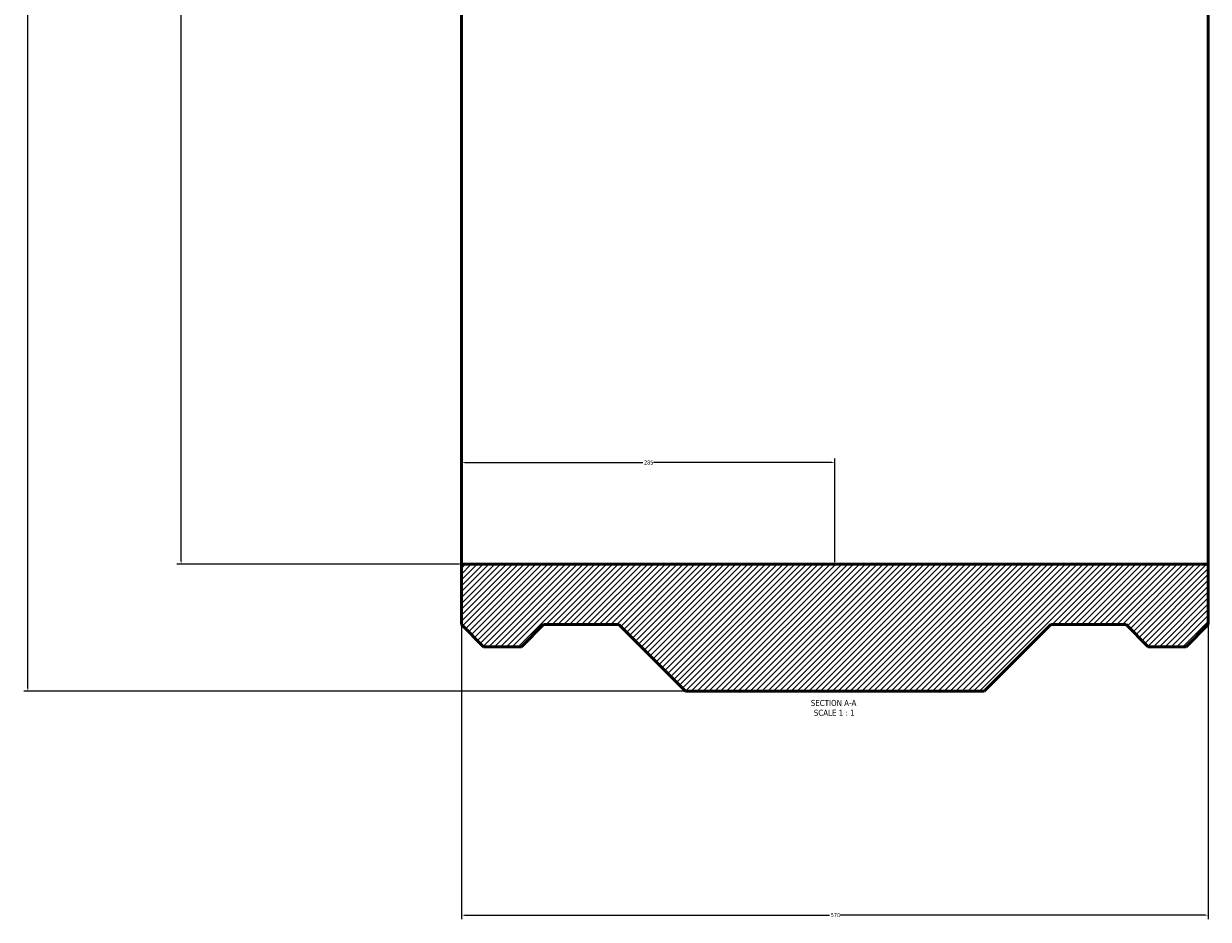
# Model space of a CAD drawing. Header units: millimetres. Extents: x -1033 to 2196, y -1084 to 4484.
# Tile 5 of 6: x -30 to 874, y 3116 to 3800. Entities that reach past the tile are written whole.
import ezdxf

# ---------------------------------------------------------------- set-up
doc = ezdxf.new("R2010")
doc.units = ezdxf.units.MM
for name, color, linetype, lineweight in [('Dimension (ANSI)', 7, 'Continuous', 25), ('Hatch (ANSI)', 7, 'Continuous', 18), ('Symbol (ANSI)', 7, 'Continuous', 25), ('Visible (ANSI)', 7, 'Continuous', 50)]:
    doc.layers.add(name, color=color, linetype=linetype, lineweight=lineweight)
doc.styles.add('Label Text (ANSI)', font='tahoma.ttf')
doc.styles.add('Note Text (ANSI)', font='tahoma.ttf')
doc.dimstyles.new('Default - mm (ANSI)', dxfattribs={"dimtxt": 3.048, "dimasz": 2.5, "dimexe": 3.175, "dimexo": 1.6002, "dimgap": 0.8, "dimtad": 0, "dimtoh": 1, "dimdec": 0, "dimrnd": 1e-08, "dimzin": 4, "dimdsep": 46, "dimtxsty": 'Note Text (ANSI)', "dimcen": 0.09, "dimdle": 10, "dimclrd": 256, "dimclre": 256, "dimclrt": 256, "dimadec": 1, "dimazin": 1, "dimtfac": 1, "dimtofl": 0, "dimtmove": 0, "dimatfit": 3, "dimfxl": 1, "dimtolj": 1, "dimtzin": 4, "dimlwd": -1, "dimlwe": -1, "dimarcsym": 0})

# ---------------------------------------------------------------- blocks, each defined once
blk = doc.blocks.new('*D7')
at = {"layer": 'Defpoints', "color": 0, "transparency": 16777216}
for p in [(475.03, 4484.19), (-26.97, 3290.19), (475.03, 3290.19)]:
    blk.add_point(p, dxfattribs=at)
at = {"layer": 'Dimension (ANSI)', "transparency": 16777216}
for p, q in [((473.43, 4484.19), (-30.14, 4484.19)), ((-26.97, 4481.69), (-26.97, 3892.29)), ((-26.97, 3292.69), (-26.97, 3882.1)), ((473.43, 3290.19), (-30.14, 3290.19))]:
    blk.add_line(p, q, dxfattribs=at)
for points in [[(-27.39, 4481.69), (-26.55, 4481.69), (-26.97, 4484.19)], [(-27.39, 3292.69), (-26.55, 3292.69), (-26.97, 3290.19)]]:
    blk.add_solid(points, dxfattribs=at)
at = {"layer": 'Dimension (ANSI)', "transparency": 16777216, "insert": (-28.55, 3882.9), "char_height": 3.048, "attachment_point": 1, "rotation": 90, "style": 'Note Text (ANSI)'}
blk.add_mtext('\\A1;1194', dxfattribs=at)
blk = doc.blocks.new('*D8')
at = {"layer": 'Defpoints', "color": 0, "transparency": 16777216}
for p in [(304.03, 3387.19), (874.03, 3387.19), (874.03, 3119.19)]:
    blk.add_point(p, dxfattribs=at)
at = {"layer": 'Dimension (ANSI)', "transparency": 16777216}
for p, q in [((304.03, 3385.59), (304.03, 3116.02)), ((874.03, 3385.59), (874.03, 3116.02)), ((306.53, 3119.19), (585.01, 3119.19)), ((871.53, 3119.19), (593.05, 3119.19))]:
    blk.add_line(p, q, dxfattribs=at)
for points in [[(306.53, 3119.61), (306.53, 3118.78), (304.03, 3119.19)], [(871.53, 3119.61), (871.53, 3118.78), (874.03, 3119.19)]]:
    blk.add_solid(points, dxfattribs=at)
at = {"layer": 'Dimension (ANSI)', "transparency": 16777216, "insert": (585.81, 3120.78), "char_height": 3.048, "attachment_point": 1, "style": 'Note Text (ANSI)'}
blk.add_mtext('\\A1;570', dxfattribs=at)
blk = doc.blocks.new('*D9')
at = {"layer": 'Defpoints', "color": 0, "transparency": 16777216}
for p in [(304.03, 3464.85), (304.03, 3464.85), (589.03, 3387.19)]:
    blk.add_point(p, dxfattribs=at)
at = {"layer": 'Dimension (ANSI)', "transparency": 16777216}
for p, q in [((306.53, 3464.85), (442.52, 3464.85)), ((586.53, 3464.85), (450.54, 3464.85)), ((589.03, 3388.79), (589.03, 3468.03))]:
    blk.add_line(p, q, dxfattribs=at)
for points in [[(306.53, 3465.27), (306.53, 3464.44), (304.03, 3464.85)], [(586.53, 3465.27), (586.53, 3464.44), (589.03, 3464.85)]]:
    blk.add_solid(points, dxfattribs=at)
at = {"layer": 'Dimension (ANSI)', "transparency": 16777216, "insert": (443.32, 3466.45), "char_height": 3.048, "attachment_point": 1, "style": 'Note Text (ANSI)'}
blk.add_mtext('\\A1;285', dxfattribs=at)
blk = doc.blocks.new('*D10')
at = {"layer": 'Defpoints', "color": 0, "transparency": 16777216}
for p in [(304.03, 4387.19), (90.03, 3387.19), (304.03, 3387.19)]:
    blk.add_point(p, dxfattribs=at)
at = {"layer": 'Dimension (ANSI)', "transparency": 16777216}
for p, q in [((302.43, 4387.19), (86.86, 4387.19)), ((90.03, 4384.69), (90.03, 3892.26)), ((90.03, 3389.69), (90.03, 3882.13)), ((302.43, 3387.19), (86.86, 3387.19))]:
    blk.add_line(p, q, dxfattribs=at)
for points in [[(89.61, 4384.69), (90.45, 4384.69), (90.03, 4387.19)], [(89.61, 3389.69), (90.45, 3389.69), (90.03, 3387.19)]]:
    blk.add_solid(points, dxfattribs=at)
at = {"layer": 'Dimension (ANSI)', "transparency": 16777216, "insert": (88.44, 3882.93), "char_height": 3.048, "attachment_point": 1, "rotation": 90, "style": 'Note Text (ANSI)'}
blk.add_mtext('\\A1;1000', dxfattribs=at)

msp = doc.modelspace()

# ---------------------------------------------------------------- hatches: boundary and pattern name
at = {"layer": 'Hatch (ANSI)'}
h = msp.add_hatch(dxfattribs=at)
h.set_pattern_fill('ANSI31', color=256, scale=25.4, style=0)
h.set_pattern_definition([(45, (0, 0), (-2.245064, 2.245064), [])])
h.paths.add_polyline_path([(304.03, 4433.3), (304.03, 4387.19), (874.03, 4387.19), (874.03, 4433.3), (857.14, 4450.19), (828.22, 4450.19), (811.33, 4433.3), (753.92, 4433.3), (703.03, 4484.19), (475.03, 4484.19), (424.14, 4433.3), (366.73, 4433.3), (349.84, 4450.19), (320.92, 4450.19)])
h.paths.add_polyline_path([(304.03, 3387.19), (304.03, 3341.08), (320.92, 3324.19), (349.84, 3324.19), (366.73, 3341.08), (424.14, 3341.08), (475.03, 3290.19), (703.03, 3290.19), (753.92, 3341.08), (811.33, 3341.08), (828.22, 3324.19), (857.14, 3324.19), (874.03, 3341.08), (874.03, 3387.19)])

# ---------------------------------------------------------------- linework, layer by layer
at = {"layer": 'Visible (ANSI)'}
for p, q in [((304.03, 3387.19), (304.03, 4387.19)), ((874.03, 3387.19), (874.03, 4387.19)), ((304.03, 3387.19), (304.03, 3341.08)), ((874.03, 3387.19), (304.03, 3387.19)), ((874.03, 3341.08), (874.03, 3387.19)), ((304.03, 3341.08), (320.92, 3324.19)), ((349.84, 3324.19), (366.73, 3341.08)), ((366.73, 3341.08), (424.14, 3341.08)), ((424.14, 3341.08), (475.03, 3290.19)), ((703.03, 3290.19), (753.92, 3341.08)), ((753.92, 3341.08), (811.33, 3341.08)), ((811.33, 3341.08), (828.22, 3324.19)), ((857.14, 3324.19), (874.03, 3341.08)), ((320.92, 3324.19), (349.84, 3324.19)), ((828.22, 3324.19), (857.14, 3324.19)), ((475.03, 3290.19), (703.03, 3290.19))]:
    msp.add_line(p, q, dxfattribs=at)

# ---------------------------------------------------------------- texts
at = {"layer": 'Symbol (ANSI)', "char_height": 4.572, "attachment_point": 7, "style": 'Label Text (ANSI)'}
for s, insert in [('SECTION A-A', (570.61, 3278.93)), ('SCALE 1 : 1', (572.93, 3271.42))]:
    msp.add_mtext(s, dxfattribs=dict(at, insert=insert))

# ---------------------------------------------------------------- dimensions: what is measured, and where the dimension line sits
at = {"layer": 'Dimension (ANSI)'}
for base, p1, p2, angle, override, picture, middle in [((-26.97, 3290.19), (475.03, 4484.19), (475.03, 3290.19), 90, {"dimgap": 0.8, "dimtoh": 0, "dimdec": 0, "dimtol": 0, "dimlim": 0, "dimtp": 0, "dimtm": 0, "dimtdec": 2, "dimatfit": 1}, '*D7', (-26.97, 3887.19)), ((90.03, 3387.19), (304.03, 4387.19), (304.03, 3387.19), 270, {"dimgap": 0.8, "dimtoh": 0, "dimdec": 0, "dimtol": 0, "dimlim": 0, "dimtp": 0, "dimtm": 0, "dimtdec": 2, "dimatfit": 1}, '*D10', (90.03, 3887.19)), ((304.03, 3464.85), (589.03, 3387.19), (304.03, 3464.85), 180, {"dimgap": 0.8, "dimtoh": 0, "dimdec": 0, "dimse2": 1, "dimtol": 0, "dimlim": 0, "dimtp": 0, "dimtm": 0, "dimtdec": 2, "dimatfit": 1}, '*D9', (446.53, 3464.85)), ((874.03, 3119.19), (304.03, 3387.19), (874.03, 3387.19), 180, {"dimgap": 0.8, "dimtoh": 0, "dimdec": 0, "dimtol": 0, "dimlim": 0, "dimtp": 0, "dimtm": 0, "dimtdec": 2, "dimatfit": 1}, '*D8', (589.03, 3119.19))]:
    dim = msp.add_linear_dim(base=base, p1=p1, p2=p2, angle=angle, dimstyle='Default - mm (ANSI)', override=override, dxfattribs=at)
    dim.commit()
    dim.dimension.update_dxf_attribs({"geometry": picture, "text_midpoint": middle, "dimtype": 160})

doc.saveas('drawing.dxf')
